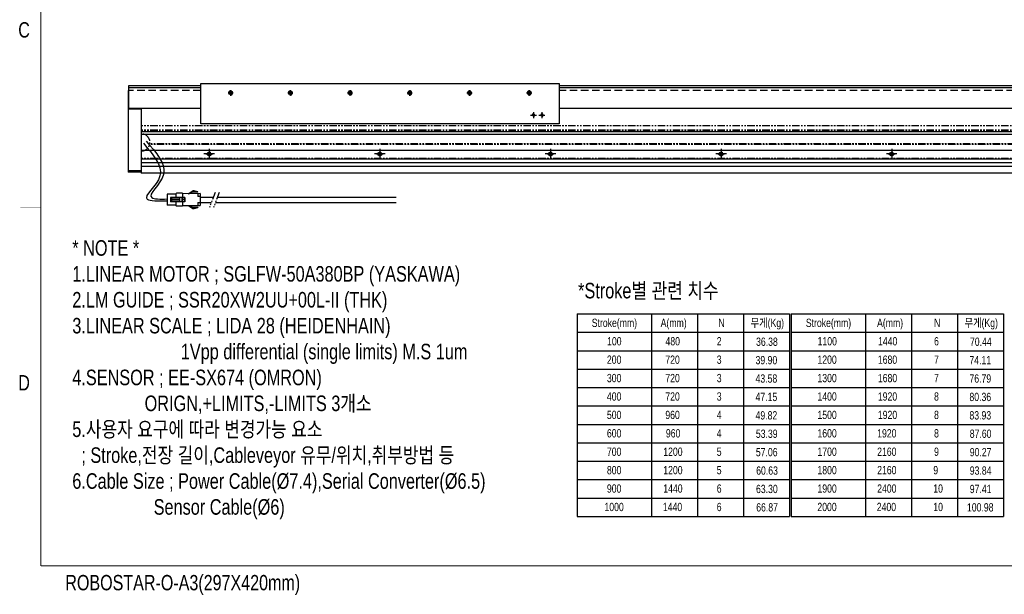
# Model space of a CAD drawing. Extents: x 4 to 2311, y -23 to 1597.
# Tile 1 of 18: x 5 to 1159, y -23 to 651. Entities that reach past the tile are written whole.
import ezdxf
from ezdxf.enums import TextEntityAlignment as Align

# ---------------------------------------------------------------- set-up
doc = ezdxf.new("R2010")
doc.units = 0
doc.header["$LTSCALE"] = 7
doc.header["$MEASUREMENT"] = 0
for name, pattern in [('CENTER', [2, 1.25, -0.25, 0.25, -0.25]), ('HIDDEN', [0.375, 0.25, -0.125]), ('PHANTOM', [2.5, 1.25, -0.25, 0.25, -0.25, 0.25, -0.25])]:
    doc.linetypes.add(name, pattern=pattern)
doc.layers.get('0').update_dxf_attribs({"linetype": 'CONTINUOUS'})
for name, color, linetype in [('2', 4, 'CONTINUOUS'), ('3', 4, 'CONTINUOUS'), ('CENTERLINE', 3, 'CENTER'), ('CL', 1, 'CENTER'), ('D', 4, 'CONTINUOUS'), ('PHANTOM', 6, 'PHANTOM'), ('RD', 1, 'CONTINUOUS')]:
    doc.layers.add(name, color=color, linetype=linetype)
doc.styles.get("Standard").update_dxf_attribs({"font": 'Gulim.ttf', "width": 0.8})

# ---------------------------------------------------------------- blocks, each defined once
blk = doc.blocks.new('A$C31E12CA9')
at = {"linetype": 'ByBlock'}
blk.add_circle((0, 0), 1.62, dxfattribs=at)
at = {"layer": 'CL', "color": 3, "ltscale": 3}
for p, q in [((-4, 0), (4, 0)), ((0, 4), (0, -4))]:
    blk.add_line(p, q, dxfattribs=at)
at = {"layer": 'RD', "color": 4, "linetype": 'ByBlock'}
blk.add_arc((0, 0), 2, 270, 180, dxfattribs=at)
blk = doc.blocks.new('A$C23AD1662')
for p, q in [((0, 17.5), (0, 3.5)), ((0, 17.5), (20.5, 17.5)), ((0, 14), (2.7, 14)), ((2.7, 19.7), (4.1, 19.7)), ((2.7, 19.2), (2.7, 19.7)), ((2.7, 19.2), (9.2, 19.2)), ((2.7, 17.5), (2.7, 14)), ((4.1, 20.1), (4.1, 19.7)), ((4.1, 20.1), (5.6, 20.1)), ((5.6, 20.5), (5.6, 20.1)), ((5.6, 20.5), (7.1, 20.5)), ((7.1, 21), (8.6, 21)), ((7.1, 21), (7.1, 20.5)), ((13.8, 17.5), (8.6, 21)), ((18, 13.1), (18, 7.9)), ((18, 13.1), (20.5, 13.1)), ((18.4, 13.1), (18.4, 7.9)), ((20.5, 18.2), (20.5, 2.7)), ((20.5, 18.2), (27.5, 18.2)), ((20.5, 17.5), (20.5, 3.5)), ((20.5, 13), (34.7, 13)), ((21.5, 13), (21.5, 8)), ((24, 13), (24, 8)), ((24, 12.5), (33.7, 12.5)), ((28.5, 17.2), (28.5, 13)), ((28.5, 17), (38.7, 17)), ((33.7, 13), (33.7, 8)), ((34.7, 13), (34.7, 8)), ((38.7, 17), (38.7, 4)), ((0, 11), (0, 11)), ((2.7, 7), (0, 7)), ((20.5, 3.5), (0, 3.5)), ((2.7, 7), (2.7, 3.5)), ((9.2, 1.7), (2.7, 1.7)), ((2.7, 1.7), (2.7, 1.3)), ((4.1, 1.3), (2.7, 1.3)), ((4.1, 1.3), (4.1, 0.9)), ((5.6, 0.9), (4.1, 0.9)), ((5.6, 0.9), (5.6, 0.4)), ((7.1, 0.4), (5.6, 0.4)), ((7.1, 0.4), (7.1, 0)), ((13.8, 3.5), (8.6, 0)), ((18, 7.9), (20.5, 7.9)), ((18.4, 10.5), (20.5, 10.5)), ((20.5, 8), (34.7, 8)), ((20.5, 2.7), (27.5, 2.7)), ((24, 10.7), (33.7, 10.7)), ((24, 10.2), (33.7, 10.2)), ((24, 8.5), (33.7, 8.5)), ((28.5, 8), (28.5, 3.7)), ((28.5, 4), (38.7, 4)), ((8.6, 0), (7.1, 0))]:
    blk.add_line(p, q)
for centre, radius, start, end in [((9.2, 15.7), 3.49, 30, 90), ((27.5, 17.2), 1, 0, 90), ((9.2, 5.2), 3.49, 270, 330), ((27.5, 3.7), 1, 270, 0)]:
    blk.add_arc(centre, radius, start, end)
blk = doc.blocks.new('A$C48FD2896')
at = {"color": 6, "linetype": 'PHANTOM'}
for p, q in [((1479.5, 33), (-79.5, 33)), ((-79.5, 23.5), (-79.5, 33)), ((1479.5, 28), (-79.5, 28)), ((1479.5, 27), (-79.5, 27)), ((1469.6, 12), (-69.6, 12)), ((-79.5, -5.5), (-79.5, 3.5)), ((1469.8, 11), (-69.8, 11)), ((1479.5, -5.5), (-79.5, -5.5))]:
    blk.add_line(p, q, dxfattribs=at)
for centre in [(0, 0), (200, 0), (400, 0), (600, 0), (800, 0)]:
    blk.add_circle(centre, 2.25, dxfattribs=at)
blk.add_arc((-79.5, 13.5), 10, 270, 90, dxfattribs=at)
at = {"layer": 'CL', "color": 3, "linetype": 'CENTER', "ltscale": 3}
for p, q in [((6.2, 0), (-6.2, 0)), ((0, 6.2), (0, -6.2)), ((206.2, 0), (193.8, 0)), ((200, 6.2), (200, -6.2)), ((406.2, 0), (393.8, 0)), ((400, 6.2), (400, -6.2)), ((606.2, 0), (593.8, 0)), ((600, 6.2), (600, -6.2)), ((806.2, 0), (793.8, 0)), ((800, 6.2), (800, -6.2))]:
    blk.add_line(p, q, dxfattribs=at)

msp = doc.modelspace()

# ---------------------------------------------------------------- linework, layer by layer
at = {"linetype": 'ByBlock'}
for p, q in [((132.428, 567.776), (132.428, 471.776)), ((132.928, 567.776), (132.428, 567.776)), ((132.928, 573.276), (132.928, 546.776)), ((217.428, 573.276), (132.928, 573.276)), ((217.428, 570.776), (132.928, 570.776)), ((1721.928, 573.276), (637.428, 573.276)), ((1721.928, 570.776), (637.428, 570.776)), ((147.428, 545.776), (132.428, 545.776)), ((217.428, 546.776), (132.928, 546.776)), ((147.428, 546.776), (147.428, 471.776)), ((1721.928, 546.776), (637.428, 546.776)), ((1707.428, 519.276), (147.428, 519.276)), ((147.428, 519.276), (147.428, 470.776)), ((1707.428, 516.276), (147.428, 516.276)), ((1707.428, 497.276), (147.428, 497.276)), ((1707.428, 487.276), (147.428, 487.276)), ((1707.428, 482.926), (147.428, 482.926)), ((1707.428, 478.626), (147.428, 478.626)), ((147.428, 471.776), (132.428, 471.776)), ((1707.428, 470.776), (147.428, 470.776))]:
    msp.add_line(p, q, dxfattribs=at)
at = {"color": 5, "linetype": 'HIDDEN', "ltscale": 5}
for p, q in [((217.428, 567.776), (132.928, 567.776)), ((1721.928, 567.776), (637.428, 567.776))]:
    msp.add_line(p, q, dxfattribs=at)
for p, q in [((132.428, 557.776), (132.928, 557.776)), ((132.428, 473.776), (147.428, 473.776)), ((216.68, 442.405), (232.145, 442.405)), ((237.023, 442.405), (446.468, 442.405)), ((216.658, 436.162), (229.729, 436.162)), ((234.607, 436.162), (446.468, 436.162))]:
    msp.add_line(p, q)
at = {"const_width": 1.2}
for points in [[(30, 1564), (30, 10)], [(30, 10), (2310, 10)]]:
    msp.add_lwpolyline(points, dxfattribs=at)
msp.add_lwpolyline([(217.428, 575.776), (637.428, 575.776), (637.428, 528.776), (217.428, 528.776)], close=True)
for centre, radius in [((252.428, 564.776), 2.067), ((322.428, 564.776), 2.067), ((392.428, 564.776), 2.067), ((462.428, 564.776), 2.067), ((532.428, 564.776), 2.067), ((602.428, 564.776), 2.067), ((607.428, 538.776), 1.229), ((617.428, 538.776), 1.229)]:
    msp.add_circle(centre, radius)
for points, knots in [([(153.503, 508.263), (165.219, 495.067), (188.055, 469.347), (146.819, 440.425), (169.761, 440.191), (178.01, 440.541)], [0, 0, 0, 0, 45.96041714, 89.57932244, 110.02131252, 110.02131252, 110.02131252, 110.02131252]), ([(150.218, 505.929), (161.496, 492.849), (183.86, 466.911), (139.897, 437.656), (167.543, 438.091), (178.01, 438.446)], [0, 0, 0, 0, 44.93531592, 89.10936785, 114.26145065, 114.26145065, 114.26145065, 114.26145065])]:
    msp.add_open_spline(points, degree=3, knots=knots)
at = {"layer": '2'}
for p, q in [((658.842, 305.679), (658.842, 68.079)), ((658.842, 305.679), (907.793, 305.679)), ((745.793, 305.679), (745.793, 68.079)), ((799.793, 305.679), (799.793, 68.079)), ((853.793, 305.679), (853.793, 68.079)), ((853.793, 305.679), (853.793, 68.079)), ((907.793, 305.679), (907.793, 68.079)), ((909.593, 305.679), (1158.544, 305.679)), ((909.593, 305.679), (909.593, 68.079)), ((909.593, 305.679), (909.593, 68.079)), ((996.544, 305.679), (996.544, 68.079)), ((1050.544, 305.679), (1050.544, 68.079)), ((1050.544, 305.679), (1050.544, 68.079)), ((1104.544, 305.679), (1104.544, 68.079)), ((1158.544, 305.679), (1158.544, 68.079)), ((658.842, 284.079), (907.793, 284.079)), ((909.593, 284.079), (1158.544, 284.079)), ((658.842, 262.479), (907.793, 262.479)), ((909.593, 262.479), (1158.544, 262.479)), ((658.842, 240.879), (907.793, 240.879)), ((909.593, 240.879), (1158.544, 240.879)), ((658.842, 219.279), (907.793, 219.279)), ((909.593, 219.279), (1158.544, 219.279)), ((658.842, 197.679), (907.793, 197.679)), ((909.593, 197.679), (1158.544, 197.679)), ((658.842, 176.079), (907.793, 176.079)), ((909.593, 176.079), (1158.544, 176.079)), ((658.842, 154.479), (907.793, 154.479)), ((909.593, 154.479), (1158.544, 154.479)), ((658.842, 132.879), (907.793, 132.879)), ((909.593, 132.879), (1158.544, 132.879)), ((658.842, 111.279), (907.793, 111.279)), ((909.593, 111.279), (1158.544, 111.279)), ((658.842, 89.679), (907.793, 89.679)), ((909.593, 89.679), (1158.544, 89.679)), ((658.842, 68.079), (907.793, 68.079)), ((909.593, 68.079), (1158.544, 68.079))]:
    msp.add_line(p, q, dxfattribs=at)
at = {"layer": '3', "const_width": 0.3}
msp.add_lwpolyline([(6, 430), (30, 430)], dxfattribs=at)
at = {"layer": 'CENTERLINE'}
for p, q in [((252.428, 567.776), (252.428, 561.776)), ((322.428, 567.776), (322.428, 561.776)), ((392.428, 567.776), (392.428, 561.776)), ((462.428, 567.776), (462.428, 561.776)), ((532.428, 567.776), (532.428, 561.776)), ((602.428, 567.776), (602.428, 561.776)), ((255.428, 564.776), (249.428, 564.776)), ((325.428, 564.776), (319.428, 564.776)), ((395.428, 564.776), (389.428, 564.776)), ((465.428, 564.776), (459.428, 564.776)), ((535.428, 564.776), (529.428, 564.776)), ((605.428, 564.776), (599.428, 564.776)), ((603.928, 538.776), (610.928, 538.776)), ((607.428, 542.276), (607.428, 535.276)), ((613.928, 538.776), (620.928, 538.776)), ((617.428, 542.276), (617.428, 535.276))]:
    msp.add_line(p, q, dxfattribs=at)
at = {"layer": 'D'}
for centre, radius, start, end in [((252.428, 564.776), 2.5, 255, 165), ((322.428, 564.776), 2.5, 255, 165), ((392.428, 564.776), 2.5, 255, 165), ((462.428, 564.776), 2.5, 255, 165), ((532.428, 564.776), 2.5, 255, 165), ((602.428, 564.776), 2.5, 255, 165), ((607.428, 538.776), 1.5, 270, 180), ((617.428, 538.776), 1.5, 270, 180)]:
    msp.add_arc(centre, radius, start, end, dxfattribs=at)
at = {"layer": 'PHANTOM'}
for p, q in [((234.295, 447.963), (227.568, 430.578)), ((239.173, 447.963), (232.446, 430.578))]:
    msp.add_line(p, q, dxfattribs=at)

# ---------------------------------------------------------------- block references
msp.add_blockref('A$C48FD2896', (227.428, 493.276))
at = {"linetype": 'ByBlock'}
for p in [(227.428, 493.276), (427.428, 493.276), (627.428, 493.276), (827.428, 493.276), (1027.428, 493.276)]:
    msp.add_blockref('A$C31E12CA9', p, dxfattribs=at)
at = {"xscale": -1, "rotation": 0.1720048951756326}
msp.add_blockref('A$C23AD1662', (216.713, 429.243), dxfattribs=at)

# ---------------------------------------------------------------- texts
at = {"attachment_point": 1}
for s, insert, char_height in [('* NOTE *\\P1.LINEAR MOTOR ; SGLFW-50A380BP (YASKAWA)\\P2.LM GUIDE ; SSR20XW2UU+00L-II (THK)\\P3.LINEAR SCALE ; LIDA 28 (HEIDENHAIN)\\P                        1Vpp differential (single limits) M.S 1um\\P4.SENSOR ; EE-SX674 (OMRON)\\P                ORIGN,+LIMITS,-LIMITS 3개소\\P5.사용자 요구에 따라 변경가능 요소\\P  ; Stroke,전장 길이,Cableveyor 유무/위치,취부방법 등\\P6.Cable Size ; Power Cable(%%C7.4),Serial Converter(%%C6.5)\\P                  Sensor Cable(%%C6)\\P\\P            ', (66.845, 392.133), 18.225), ('*Stroke{\\f굴림|b0|i0|c129|p49;별} {\\f굴림|b0|i0|c129|p49;관련} {\\f굴림|b0|i0|c129|p49;치수}', (659.79, 342.08), 18.225), ('Stroke(mm)', (675.808, 300.032), 9.72), ('무게(Kg)', (861.991, 300.032), 9.72), ('Stroke(mm)', (926.761, 300.032), 9.72), ('무게(Kg)', (1112.742, 300.032), 9.72), ('36.38', (868.427, 277.886), 9.7159), ('70.44', (1119.178, 277.886), 9.7159), ('39.90', (867.815, 256.295), 9.7159), ('74.11', (1118.566, 256.295), 9.7159), ('43.58', (867.815, 234.705), 9.7159), ('76.79', (1118.566, 234.705), 9.7159), ('47.15', (867.815, 213.114), 9.7159), ('80.36', (1118.566, 213.114), 9.7159), ('49.82', (867.815, 191.523), 9.7159), ('83.93', (1118.566, 191.523), 9.7159), ('53.39', (868.207, 169.932), 9.7159), ('87.60', (1118.958, 169.932), 9.7159), ('57.06', (868.208, 148.341), 9.7159), ('90.27', (1118.959, 148.341), 9.7159), ('60.63', (868.579, 126.75), 9.7159), ('93.84', (1118.959, 126.741), 9.7159), ('63.30', (868.378, 105.159), 9.7159), ('97.41', (1118.959, 105.141), 9.7159), ('66.87', (868.627, 83.568), 9.7159), ('100.98', (1115.669, 83.568), 9.7159)]:
    msp.add_mtext(s, dxfattribs=dict(at, insert=insert, char_height=char_height))
at = {"char_height": 9.72, "width": 38.691, "attachment_point": 1}
for s, insert in [('A(mm)', (756.596, 300.032)), ('A(mm)', (1010.269, 300.032)), ('N', (824.245, 300.032)), ('N', (1077.095, 300.032)), ('100', (693.765, 278.432)), ('480', (762.243, 278.432)), ('2', (822.357, 278.432)), ('1100', (940.569, 278.432)), ('1440', (1011.414, 278.432)), ('6', (1077.095, 278.432)), ('200', (693.578, 256.832)), ('720', (762.056, 256.832)), ('3', (822.357, 256.832)), ('1200', (940.382, 256.832)), ('1680', (1011.227, 256.832)), ('7', (1077.095, 256.832)), ('300', (693.578, 235.232)), ('720', (762.056, 235.232)), ('3', (822.357, 235.232)), ('1300', (940.382, 235.232)), ('1680', (1011.227, 235.232)), ('7', (1077.095, 235.232)), ('400', (693.578, 213.632)), ('720', (762.056, 213.632)), ('3', (822.357, 213.632)), ('1400', (940.382, 213.632)), ('1920', (1011.227, 213.632)), ('8', (1077.095, 213.632)), ('500', (693.578, 192.032)), ('960', (762.056, 192.032)), ('4', (822.357, 192.032)), ('1500', (940.382, 192.032)), ('1920', (1011.227, 192.032)), ('8', (1077.095, 192.032)), ('600', (693.578, 170.432)), ('960', (762.724, 170.432)), ('4', (822.357, 170.432)), ('1600', (940.382, 170.432)), ('1920', (1010.412, 170.432)), ('8', (1077.095, 170.432)), ('700', (693.578, 148.832)), ('1200', (759.661, 148.832)), ('5', (822.357, 148.832)), ('1700', (940.382, 148.832)), ('2160', (1010.412, 148.832)), ('9', (1077.095, 148.832)), ('800', (693.578, 127.232)), ('1200', (759.661, 127.232)), ('5', (822.357, 127.232)), ('1800', (940.382, 127.232)), ('2160', (1010.412, 127.232)), ('9', (1076.202, 127.232)), ('900', (693.578, 105.632)), ('1440', (759.661, 105.632)), ('6', (822.357, 105.632)), ('1900', (940.382, 105.632)), ('2400', (1010.412, 105.632)), ('10', (1076.202, 105.632)), ('1000', (690.703, 84.032)), ('1440', (759.182, 84.032)), ('6', (822.357, 84.032)), ('2000', (940.29, 84.032)), ('2400', (1009.932, 84.032)), ('10', (1076.202, 84.032))]:
    msp.add_mtext(s, dxfattribs=dict(at, insert=insert))
at = {"layer": '3', "width": 0.8}
for s, p in [('C', (10.306, 638.868)), ('D', (10.306, 224.868)), ('ROBOSTAR-O-A3(297X420mm)', (196.309, -11.833))]:
    msp.add_text(s, height=18, dxfattribs=at).set_placement(p, align=Align.MIDDLE)

doc.saveas('drawing.dxf')
